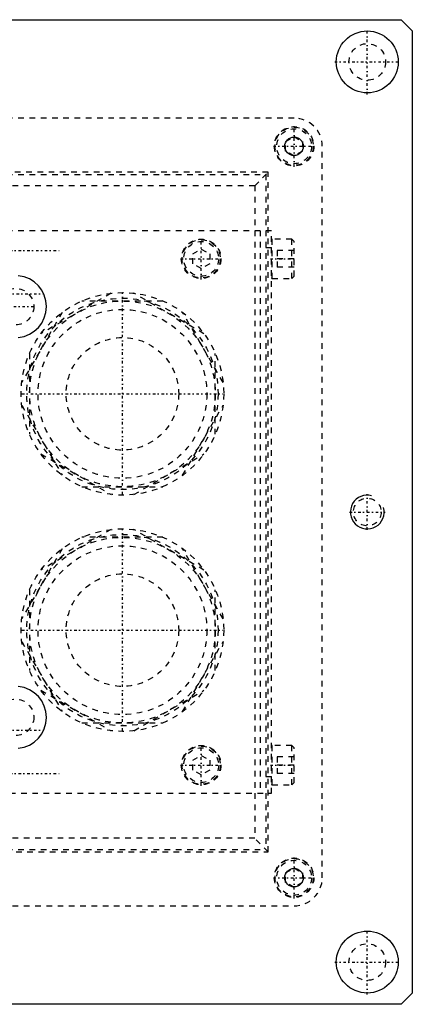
# Model space of a CAD drawing. Extents: x -614 to 147, y -88 to 88.
# Tile 9 of 9: x 77 to 147, y -88 to 88. Entities that reach past the tile are written whole.
import ezdxf

# ---------------------------------------------------------------- set-up
doc = ezdxf.new("R2010")
doc.units = 0
doc.linetypes.add('CENTER', pattern=[1.5, 0.45, -0.5, 0.05, -0.5])
doc.linetypes.add('DASHED', pattern=[2, 1, -1])
for name, color, linetype in [('AM_0', 7, 'CONTINUOUS'), ('AM_10', 7, 'CONTINUOUS'), ('AM_3', 7, 'DASHED'), ('AM_7', 7, 'CENTER')]:
    doc.layers.add(name, color=color, linetype=linetype)

msp = doc.modelspace()

# ---------------------------------------------------------------- linework, layer by layer
at = {"layer": 'AM_0', "color": 7, "linetype": 'CONTINUOUS'}
for p, q in [((-57, 87.5), (145, 87.5)), ((145, 87.5), (147, 85.5)), ((147, 85.5), (147, -85.5)), ((147, -85.5), (145, -87.5)), ((145, -87.5), (-57, -87.5))]:
    msp.add_line(p, q, dxfattribs=at)
for centre, radius in [((139, 80), 5.5), ((126, 65), 1.65), ((126, -65), 1.65), ((139, -80), 5.5)]:
    msp.add_circle(centre, radius, dxfattribs=at)
for centre in [(76.5, 36.5), (76.5, -36.5)]:
    msp.add_arc(centre, 5.5, 275.2159, 84.7841, dxfattribs=at)
at = {"layer": 'AM_10', "color": 7, "linetype": 'CONTINUOUS'}
msp.add_arc((139, 0), 3, 75, 15, dxfattribs=at)
at = {"layer": 'AM_3', "color": 6, "linetype": 'DASHED'}
for p, q in [((126, 70), (-38, 70)), ((124.5, 65.87), (126, 66.73)), ((126, 66.73), (127.5, 65.87)), ((124.5, 64.13), (124.5, 65.87)), ((127.5, 65.87), (127.5, 64.13)), ((131, -65), (131, 65)), ((126, 63.27), (124.5, 64.13)), ((127.5, 64.13), (126, 63.27)), ((121.4, 60.4), (-33.4, 60.4)), ((-33, 60), (121, 60)), ((119, 58), (121.4, 60.4)), ((121, 60), (121, -60)), ((121.4, -60.4), (121.4, 60.4)), ((119, 58), (-31, 58)), ((119, 58), (119, -58)), ((122, 50), (39.5, 50)), ((120, 50), (120, -50)), ((122, -50), (122, 50)), ((125.6, 48.5), (122.1, 48.5)), ((122.1, 41.5), (122.1, 48.5)), ((126, 48.1), (125.6, 48.5)), ((125.6, 41.5), (125.6, 48.5)), ((126, 41.9), (126, 48.1)), ((108, 45.87), (109.5, 46.73)), ((108, 44.13), (108, 45.87)), ((109.5, 46.73), (111, 45.87)), ((111, 45.87), (111, 44.13)), ((121, 47), (122, 47)), ((123, 46.5), (123, 43.5)), ((126, 46.5), (123, 46.5)), ((109.5, 43.27), (108, 44.13)), ((111, 44.13), (109.5, 43.27)), ((126, 45), (123, 45)), ((126, 43.5), (123, 43.5)), ((122.1, 41.5), (125.6, 41.5)), ((125.6, 41.5), (126, 41.9)), ((93.48, 38.89), (81.02, 31.69)), ((109.98, 31.69), (97.52, 38.89)), ((102.69, 37.5), (88.31, 37.5)), ((84.81, 35.48), (77.61, 23.02)), ((113.39, 23.02), (106.19, 35.48)), ((79, 28.19), (79, 13.81)), ((112, 13.81), (112, 28.19)), ((77.61, 18.98), (84.81, 6.52)), ((106.19, 6.52), (113.39, 18.98)), ((81.02, 10.31), (93.48, 3.11)), ((97.52, 3.11), (109.98, 10.31)), ((88.31, 4.5), (102.69, 4.5)), ((93.48, -3.11), (81.02, -10.31)), ((109.98, -10.31), (97.52, -3.11)), ((102.69, -4.5), (88.31, -4.5)), ((84.81, -6.52), (77.61, -18.98)), ((113.39, -18.98), (106.19, -6.52)), ((79, -13.81), (79, -28.19)), ((112, -28.19), (112, -13.81)), ((77.61, -23.02), (84.81, -35.48)), ((106.19, -35.48), (113.39, -23.02)), ((81.02, -31.69), (93.48, -38.89)), ((97.52, -38.89), (109.98, -31.69)), ((88.31, -37.5), (102.69, -37.5)), ((125.6, -41.5), (122.1, -41.5)), ((122.1, -48.5), (122.1, -41.5)), ((126, -41.9), (125.6, -41.5)), ((125.6, -48.5), (125.6, -41.5)), ((126, -48.1), (126, -41.9)), ((108, -44.13), (109.5, -43.27)), ((109.5, -43.27), (111, -44.13)), ((123, -43.5), (123, -46.5)), ((126, -43.5), (123, -43.5)), ((108, -45.87), (108, -44.13)), ((111, -44.13), (111, -45.87)), ((126, -45), (123, -45)), ((109.5, -46.73), (108, -45.87)), ((111, -45.87), (109.5, -46.73)), ((121, -47), (122, -47)), ((126, -46.5), (123, -46.5)), ((122.1, -48.5), (125.6, -48.5)), ((125.6, -48.5), (126, -48.1)), ((39.5, -50), (122, -50)), ((119, -58), (-31, -58)), ((121.4, -60.4), (119, -58)), ((-33.4, -60.4), (121.4, -60.4)), ((-33, -60), (121, -60)), ((124.5, -64.13), (126, -63.27)), ((124.5, -65.87), (124.5, -64.13)), ((126, -63.27), (127.5, -64.13)), ((127.5, -64.13), (127.5, -65.87)), ((126, -66.73), (124.5, -65.87)), ((127.5, -65.87), (126, -66.73)), ((-38, -70), (126, -70))]:
    msp.add_line(p, q, dxfattribs=at)
for centre, radius in [((139, 80), 3.25), ((126, 65), 3.5), ((126, 65), 3.4), ((126, 65), 3.1), ((109.5, 45), 3.5), ((109.5, 45), 3.4), ((109.5, 45), 3.1), ((76.5, 36.5), 3.25), ((95.5, 21), 18), ((95.5, 21), 17), ((95.5, 21), 16.5), ((95.5, 21), 15), ((95.5, 21), 10), ((139, 0), 2.46), ((95.5, -21), 18), ((95.5, -21), 17), ((95.5, -21), 16.5), ((95.5, -21), 15), ((95.5, -21), 10), ((76.5, -36.5), 3.25), ((109.5, -45), 3.5), ((109.5, -45), 3.4), ((109.5, -45), 3.1), ((126, -65), 3.5), ((126, -65), 3.4), ((126, -65), 3.1), ((139, -80), 3.25)]:
    msp.add_circle(centre, radius, dxfattribs=at)
for centre, radius, start, end in [((126, 65), 5, 0, 90), ((122.1, 48.4), 0.1, 90, 180), ((122.1, 41.6), 0.1, 180, 270), ((122.1, -41.6), 0.1, 90, 180), ((122.1, -48.4), 0.1, 180, 270), ((126, -65), 5, 270, 0)]:
    msp.add_arc(centre, radius, start, end, dxfattribs=at)
at = {"layer": 'AM_7', "color": 4, "linetype": 'CENTER'}
for p, q in [((139, 74.22), (139, 85.78)), ((133.22, 80), (144.78, 80)), ((126, 61.33), (126, 68.67)), ((122.33, 65), (129.68, 65)), ((109.5, 41.33), (109.5, 48.67)), ((67.75, 46.5), (84.25, 46.5)), ((105.83, 45), (113.17, 45)), ((121.8, 45), (126.2, 45)), ((70.5, 38.75), (81.5, 38.75)), ((95.5, 3.15), (95.5, 38.85)), ((73.09, 36.5), (79.91, 36.5)), ((77.65, 21), (113.35, 21)), ((139, -3.15), (139, 3.15)), ((135.85, 0), (142.15, 0)), ((95.5, -38.85), (95.5, -3.15)), ((77.65, -21), (113.35, -21)), ((70.5, -38.75), (81.5, -38.75)), ((109.5, -48.67), (109.5, -41.33)), ((105.83, -45), (113.17, -45)), ((121.8, -45), (126.2, -45)), ((67.75, -46.5), (84.25, -46.5)), ((126, -68.67), (126, -61.33)), ((122.33, -65), (129.68, -65)), ((139, -85.78), (139, -74.22)), ((133.22, -80), (144.78, -80))]:
    msp.add_line(p, q, dxfattribs=at)

doc.saveas('drawing.dxf')
